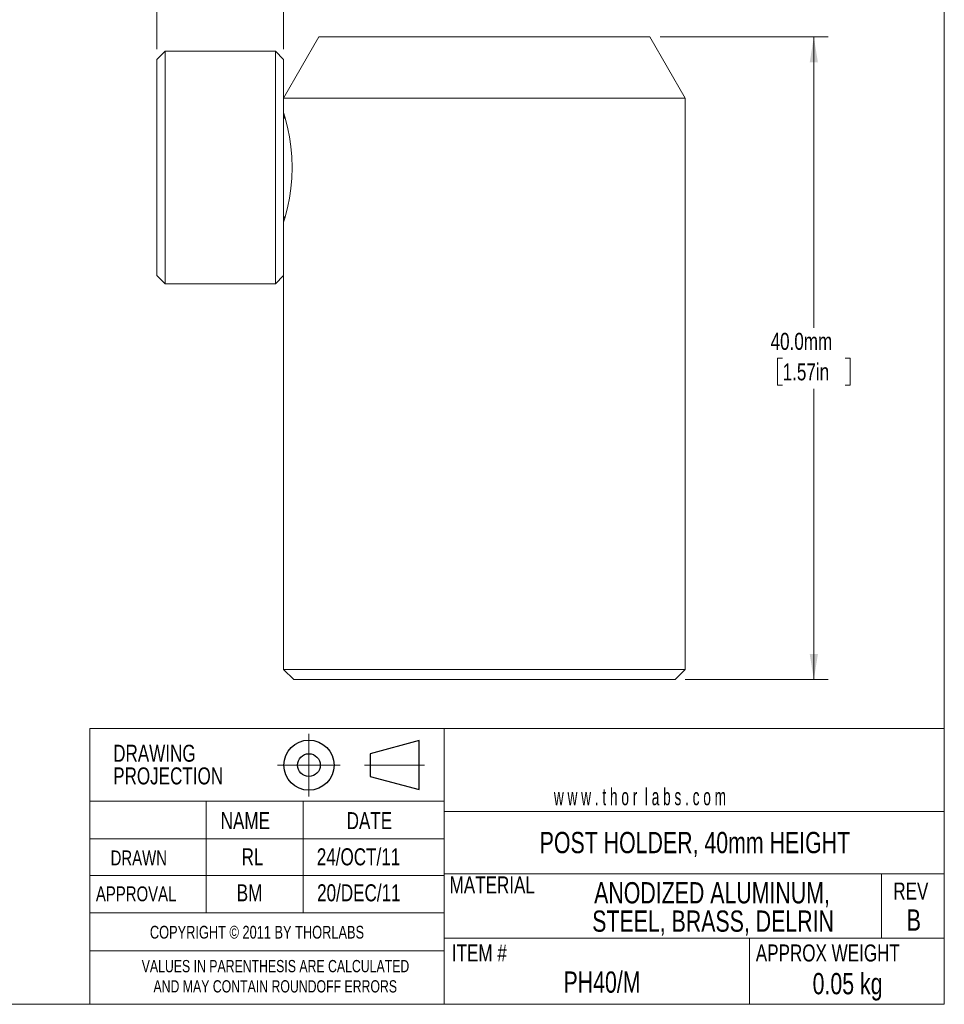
# Model space of a CAD drawing. Header units: millimetres. Extents: x 2 to 278, y 1 to 215.
# Tile 2 of 8: x 163 to 278, y 1 to 123. Entities that reach past the tile are written whole.
import ezdxf

# ---------------------------------------------------------------- set-up
doc = ezdxf.new("R2010")
doc.units = ezdxf.units.MM
doc.header["$PDSIZE"] = -1
doc.linetypes.add('CENTERX2', pattern=[20.32, 12.7, -2.54, 2.54, -2.54])
doc.styles.add('SLDTEXTSTYLE0', font='TXT', dxfattribs={"width": 0.75})
doc.styles.add('SLDTEXTSTYLE1', font='TXT', dxfattribs={"width": 0.6})
doc.dimstyles.new('SLDDIMSTYLE5', dxfattribs={"dimtxt": 2.116667, "dimasz": 3.175, "dimexe": 0, "dimexo": 0.0625, "dimgap": 0.529167, "dimtad": 0, "dimtih": 1, "dimtoh": 1, "dimdec": 1, "dimlfac": 0.5, "dimrnd": 1e-09, "dimzin": 12, "dimdsep": 46, "dimtxsty": 'SLDTEXTSTYLE0', "dimsah": 1, "dimcen": 0.09, "dimadec": 0, "dimazin": 3, "dimtfac": 1, "dimtdec": 1, "dimtmove": 0, "dimatfit": 0, "dimfxl": 1, "dimfrac": 2, "dimtolj": 1, "dimtzin": 12, "dimarcsym": 0})
doc.dimstyles.new('SLDDIMSTYLE6', dxfattribs={"dimtxt": 2.116667, "dimasz": 3.175, "dimexe": 0, "dimexo": 0.0625, "dimgap": 0.529167, "dimtad": 0, "dimtih": 1, "dimtoh": 1, "dimdec": 1, "dimlfac": 0.5, "dimrnd": 1e-09, "dimzin": 4, "dimdsep": 46, "dimtxsty": 'SLDTEXTSTYLE0', "dimsah": 1, "dimcen": 0.09, "dimadec": 0, "dimazin": 1, "dimtfac": 1, "dimtdec": 1, "dimtofl": 0, "dimtmove": 0, "dimatfit": 3, "dimfxl": 1, "dimfrac": 2, "dimtolj": 1, "dimtzin": 12, "dimarcsym": 0})

# ---------------------------------------------------------------- blocks, each defined once
blk = doc.blocks.new('Third Angle Projection Block')
at = {"color": 7, "linetype": 'CENTERX2', "lineweight": 0}
for p, q in [((101.48, 23.81), (101.48, 14.07)), ((96.6, 18.94), (106.35, 18.94)), ((110.14, 18.94), (119.45, 18.94))]:
    blk.add_line(p, q, dxfattribs=at)
at = {"color": 7, "linetype": 'Continuous', "lineweight": 30}
for p, q in [((118.62, 22.75), (111, 20.71)), ((118.62, 15.13), (118.62, 22.75)), ((111, 20.71), (111, 17.17)), ((111, 17.17), (118.62, 15.13))]:
    blk.add_line(p, q, dxfattribs=at)
for radius in [3.9, 1.77]:
    blk.add_circle((101.48, 18.94), radius, dxfattribs=at)
at = {"color": 7, "linetype": 'Continuous', "lineweight": 0}
blk.add_point((101.48, 18.94), dxfattribs=at)
blk = doc.blocks.new('SW_NOTE_0')
at = {"color": 0, "linetype": 'Continuous', "lineweight": 0, "char_height": 2.6458, "attachment_point": 2, "style": 'SLDTEXTSTYLE0'}
for s, insert in [('ANODIZED ALUMINUM,', (18.85, 3.41)), ('STEEL, BRASS, DELRIN', (18.98, -0.12))]:
    blk.add_mtext(s, dxfattribs=dict(at, insert=insert))
blk = doc.blocks.new('SW_NOTE_1')
at = {"color": 0, "linetype": 'Continuous', "lineweight": 0, "char_height": 1.524, "attachment_point": 2, "style": 'SLDTEXTSTYLE0'}
for s, insert in [('VALUES IN PARENTHESIS ARE CALCULATED', (19.91, 1.96)), ('AND MAY CONTAIN ROUNDOFF ERRORS', (19.88, -0.56))]:
    blk.add_mtext(s, dxfattribs=dict(at, insert=insert))
blk = doc.blocks.new('SW_NOTE_2')
at = {"color": 0, "linetype": 'Continuous', "lineweight": 0, "char_height": 2.117, "attachment_point": 1, "style": 'SLDTEXTSTYLE0'}
for s, insert in [('DRAWING', (0, 2.73)), ('PROJECTION', (0, -0.09))]:
    blk.add_mtext(s, dxfattribs=dict(at, insert=insert))
blk = doc.blocks.new('_D_4')
at = {"color": 7, "linetype": 'Continuous', "lineweight": 0}
for p, q in [((180, 119.79), (180, 140.31)), ((195.75, 119.79), (195.75, 140.31)), ((180, 138.54), (173.65, 138.54)), ((184, 138.54), (183.36, 138.54)), ((183.36, 138.54), (183.36, 135.17)), ((191.76, 138.54), (192.4, 138.54)), ((192.4, 138.54), (192.4, 135.17)), ((195.75, 138.54), (202.1, 138.54)), ((183.36, 135.17), (184, 135.17)), ((192.4, 135.17), (191.76, 135.17))]:
    blk.add_line(p, q, dxfattribs=at)
for points in [[(180, 138.54), (176.83, 139.04), (176.83, 138.03)], [(195.75, 138.54), (198.93, 138.03), (198.93, 139.04)]]:
    blk.add_solid(points, dxfattribs=at)
at = {"color": 7, "linetype": 'Continuous', "lineweight": 0, "char_height": 2.117, "attachment_point": 1, "style": 'SLDTEXTSTYLE0'}
for s, insert in [('7.9mm', (183.28, 141.69)), ('0.31in', (184, 137.9))]:
    blk.add_mtext(s, dxfattribs=dict(at, insert=insert))
blk = doc.blocks.new('_D_5')
at = {"color": 7, "linetype": 'Continuous', "lineweight": 0}
for p, q in [((242.62, 121.32), (263.53, 121.32)), ((261.75, 121.32), (261.75, 85.11)), ((257.87, 81.32), (257.23, 81.32)), ((257.23, 81.32), (257.23, 77.96)), ((265.63, 81.32), (266.27, 81.32)), ((266.27, 81.32), (266.27, 77.96)), ((257.23, 77.96), (257.87, 77.96)), ((261.75, 41.32), (261.75, 77.53)), ((266.27, 77.96), (265.63, 77.96)), ((245.75, 41.32), (263.53, 41.32))]:
    blk.add_line(p, q, dxfattribs=at)
for points in [[(261.75, 121.32), (261.24, 118.14), (262.26, 118.14)], [(261.75, 41.32), (262.26, 44.49), (261.24, 44.49)]]:
    blk.add_solid(points, dxfattribs=at)
at = {"color": 7, "linetype": 'Continuous', "lineweight": 0, "char_height": 2.117, "attachment_point": 1, "style": 'SLDTEXTSTYLE0'}
for s, insert in [('40.0mm', (256.37, 84.48)), ('1.57in', (257.87, 80.68))]:
    blk.add_mtext(s, dxfattribs=dict(at, insert=insert))

msp = doc.modelspace()

# ---------------------------------------------------------------- linework, layer by layer
at = {"color": 7, "linetype": 'Continuous', "lineweight": 0}
for p, q in [((277.99, 0.9), (277.99, 214.65)), ((200.15, 121.32), (195.75, 113.7)), ((200.15, 121.32), (241.35, 121.32)), ((245.75, 113.7), (241.35, 121.32)), ((181.02, 119.54), (180, 118.52)), ((194.74, 119.54), (181.02, 119.54)), ((181.02, 90.58), (181.02, 119.54)), ((195.75, 118.52), (194.74, 119.54)), ((194.74, 90.58), (194.74, 119.54)), ((180, 91.6), (180, 118.52)), ((195.75, 91.6), (195.75, 118.52)), ((245.75, 113.7), (195.75, 113.7)), ((245.75, 42.59), (245.75, 113.7)), ((180, 91.6), (181.02, 90.58)), ((194.74, 90.58), (195.75, 91.6)), ((195.75, 91.6), (195.75, 42.59)), ((181.02, 90.58), (194.74, 90.58)), ((277.99, 35.24), (277.99, 50.03)), ((195.75, 42.59), (197.02, 41.32)), ((195.75, 42.59), (245.75, 42.59)), ((244.48, 41.32), (245.75, 42.59)), ((244.48, 41.32), (197.02, 41.32)), ((171.63, 7.56), (171.63, 35.24)), ((171.63, 35.24), (215.74, 35.24)), ((215.74, 35.24), (215.74, 0.9)), ((215.74, 35.24), (277.99, 35.24)), ((171.63, 12.3), (171.63, 26.17)), ((171.63, 0.9), (171.63, 26.17)), ((215.74, 26.17), (171.63, 26.17)), ((186.13, 26.17), (186.13, 12.3)), ((198.21, 26.17), (198.21, 12.3)), ((215.74, 24.89), (277.99, 24.89)), ((215.74, 21.49), (171.63, 21.49)), ((215.74, 17.16), (277.99, 17.16)), ((270.17, 17.16), (270.17, 9.14)), ((215.74, 16.92), (171.63, 16.92)), ((215.74, 12.3), (171.63, 12.3)), ((171.63, 12.3), (171.63, 7.56)), ((215.74, 9.14), (277.99, 9.14)), ((253.75, 9.14), (253.75, 0.9)), ((171.63, 7.56), (215.74, 7.56)), ((277.99, 0.9), (1.58, 0.9))]:
    msp.add_line(p, q, dxfattribs=at)
at = {"color": 7, "linetype": 'Continuous', "lineweight": 0, "flags": 128}
msp.add_lwpolyline([(195.75, 111.9), (195.75, 111.9), (195.79, 111.77), (195.9, 111.37), (196.08, 110.74), (196.28, 109.89), (196.48, 108.87), (196.65, 107.68), (196.77, 106.39), (196.81, 105.06), (196.77, 103.73), (196.65, 102.44), (196.48, 101.25), (196.27, 100.23), (196.07, 99.38), (195.9, 98.75), (195.79, 98.36), (195.75, 98.23), (195.75, 98.23)], dxfattribs=at)
at = {"color": 7, "linetype": 'Continuous', "lineweight": 0}
for centre, start, end in [((196.26, 111.57), 180, 232.6757), ((196.26, 98.55), 127.0999, 180)]:
    msp.add_arc(centre, 0.508, start, end, dxfattribs=at)

# ---------------------------------------------------------------- block references
at = {"color": 7, "linetype": 'Continuous', "xscale": 0.8, "yscale": 0.8, "zscale": 0.8}
msp.add_blockref('Third Angle Projection Block', (117.73, 15.52), dxfattribs=at)
at = {"color": 7, "linetype": 'Continuous', "lineweight": 0}
for name, p in [('SW_NOTE_2', (174.55, 30.48)), ('SW_NOTE_0', (230.23, 12.7)), ('SW_NOTE_1', (174.84, 4.46))]:
    msp.add_blockref(name, p, dxfattribs=at)

# ---------------------------------------------------------------- texts
for s, insert, char_height, attachment_point, style in [('w w w . t h o r  l a b s . c o m', (229.4, 27.8), 2.1167, 1, 'SLDTEXTSTYLE1'), ('NAME', (187.93, 24.82), 2.117, 1, 'SLDTEXTSTYLE0'), ('DATE', (203.61, 24.82), 2.117, 1, 'SLDTEXTSTYLE0'), ('POST HOLDER, 40mm HEIGHT', (246.95, 22.36), 2.6458, 2, 'SLDTEXTSTYLE0'), ('DRAWN', (174.23, 20.05), 1.852, 1, 'SLDTEXTSTYLE0'), ('RL', (190.53, 20.32), 2.117, 1, 'SLDTEXTSTYLE0'), ('24/OCT/11', (199.89, 20.32), 2.117, 1, 'SLDTEXTSTYLE0'), ('20/DEC/11', (199.93, 15.84), 2.117, 1, 'SLDTEXTSTYLE0'), ('MATERIAL', (216.42, 16.82), 2.117, 1, 'SLDTEXTSTYLE0'), ('REV', (271.64, 16.06), 2.117, 1, 'SLDTEXTSTYLE0'), ('APPROVAL', (172.4, 15.58), 1.852, 1, 'SLDTEXTSTYLE0'), ('BM', (189.93, 15.84), 2.117, 1, 'SLDTEXTSTYLE0'), ('B', (274.2, 12.72), 2.65, 2, 'SLDTEXTSTYLE0'), ('COPYRIGHT © 2011 BY THORLABS', (179.12, 10.67), 1.5875, 1, 'SLDTEXTSTYLE0'), ('ITEM #', (216.7, 8.35), 2.117, 1, 'SLDTEXTSTYLE0'), ('APPROX WEIGHT', (254.53, 8.35), 2.1167, 1, 'SLDTEXTSTYLE0'), ('PH40/M', (235.39, 4.99), 2.646, 2, 'SLDTEXTSTYLE0'), ('0.05 kg', (265.95, 4.8), 2.646, 2, 'SLDTEXTSTYLE0')]:
    msp.add_mtext(s, dxfattribs=dict(at, insert=insert, char_height=char_height, attachment_point=attachment_point, style=style))

# ---------------------------------------------------------------- dimensions: what is measured, and where the dimension line sits
dim = msp.add_linear_dim(base=(180, 138.54), p1=(195.75, 118.52), p2=(180, 118.52), dimstyle='SLDDIMSTYLE5', dxfattribs=at)
dim.commit()
dim.dimension.update_dxf_attribs({"geometry": '_D_4', "text_midpoint": (187.88, 138.54), "dimtype": 160})
dim = msp.add_linear_dim(base=(261.75, 41.32), p1=(241.35, 121.32), p2=(244.48, 41.32), angle=90, dimstyle='SLDDIMSTYLE6', dxfattribs=at)
dim.commit()
dim.dimension.update_dxf_attribs({"geometry": '_D_5', "text_midpoint": (261.75, 81.32), "dimtype": 160})

doc.saveas('drawing.dxf')
